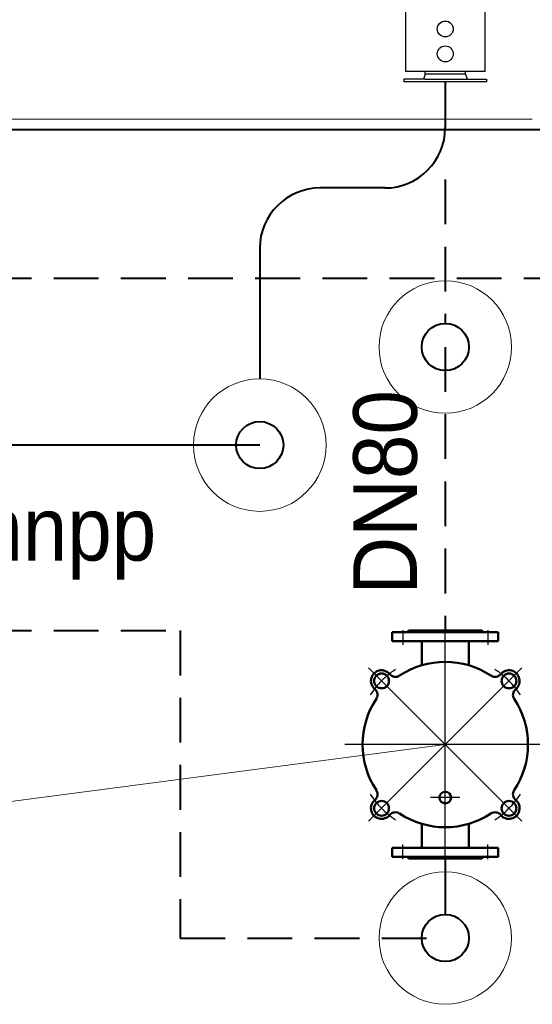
# Model space of a CAD drawing. Header units: millimetres. Extents: x -26820 to -12632, y -5851 to 1958.
# Tile 34 of 95: x -18343 to -18246, y -485 to -299. Entities that reach past the tile are written whole.
import ezdxf

# ---------------------------------------------------------------- set-up
doc = ezdxf.new("R2010")
doc.units = ezdxf.units.MM
doc.linetypes.add('AM_ISO08W050', pattern=[18, 12, -1.5, 3, -1.5])
doc.linetypes.add('DASHED', pattern=[181.05, 120.7, -60.35])
for name, color, linetype, lineweight in [('A-INW-SC', 30, 'Continuous', 13), ('AM_0', 7, 'Continuous', 50), ('AM_7', 4, 'AM_ISO08W050', 25), ('SAN_Przewody powrotne CO na rzucie', 104, 'Continuous', 40), ('ściany', 84, 'Continuous', 35)]:
    doc.layers.add(name, color=color, linetype=linetype, lineweight=lineweight)
doc.styles.get("Standard").update_dxf_attribs({"font": 'arial.ttf'})

# ---------------------------------------------------------------- blocks, each defined once
blk = doc.blocks.new('fl')
for p, q in [((-5, 38), (-5, 78)), ((-5, 78), (0, 78)), ((0, -78), (0, 78)), ((-15, 38), (-5, 41.4)), ((-15, -38), (-15, 38)), ((-5, 38), (-5, -38)), ((-15, -38), (-5, -41.4)), ((-5, -38), (-5, -78)), ((-5, -78), (0, -78))]:
    blk.add_line(p, q)

msp = doc.modelspace()

# ---------------------------------------------------------------- linework, layer by layer
at = {"color": 7}
for p, q in [((-18270.05, -293.16), (-18270.05, -309.16)), ((-18255.05, -309.16), (-18255.05, -293.16)), ((-18255.05, -309.16), (-18270.05, -309.16)), ((-18266.36, -309.66), (-18266.36, -309.16)), ((-18258.75, -309.66), (-18258.75, -309.16))]:
    msp.add_line(p, q, dxfattribs=at)
at = {"color": 7, "lineweight": 15}
msp.add_line((-18617.2, -482.5), (-18262.55, -436.16), dxfattribs=at)
at = {"color": 7}
for centre in [(-18262.55, -301.16), (-18262.55, -305.86)]:
    msp.add_circle(centre, 1.5, dxfattribs=at)
at = {"layer": 'A-INW-SC', "color": 7}
msp.add_line((-18246.13, -318.16), (-18446.13, -318.16), dxfattribs=at)
for centre in [(-18262.55, -361.16), (-18297.55, -379.66), (-18262.55, -472.66)]:
    msp.add_circle(centre, 12.5, dxfattribs=at)
at = {"layer": 'AM_0', "color": 7}
for p, q in [((-18272.55, -414.96), (-18252.55, -414.96)), ((-18272.55, -414.96), (-18272.55, -416.66)), ((-18269.45, -414.66), (-18269.75, -414.96)), ((-18255.65, -414.66), (-18269.45, -414.66)), ((-18255.65, -414.66), (-18255.35, -414.96)), ((-18252.55, -414.96), (-18252.55, -416.66)), ((-18252.55, -416.66), (-18272.55, -416.66)), ((-18267, -416.66), (-18267, -421.21)), ((-18258.11, -416.66), (-18258.11, -421.21)), ((-18267, -455.66), (-18267, -451.11)), ((-18258.11, -455.66), (-18258.11, -451.11)), ((-18252.55, -455.66), (-18272.55, -455.66)), ((-18272.55, -457.36), (-18272.55, -455.66)), ((-18252.55, -457.36), (-18252.55, -455.66)), ((-18272.55, -457.36), (-18252.55, -457.36)), ((-18269.45, -457.66), (-18269.75, -457.36)), ((-18255.65, -457.66), (-18269.45, -457.66)), ((-18255.65, -457.66), (-18255.35, -457.36))]:
    msp.add_line(p, q, dxfattribs=at)
for centre, radius in [((-18274.57, -424.14), 1.4), ((-18250.53, -424.14), 1.4), ((-18262.55, -446.16), 1.1), ((-18274.57, -448.18), 1.4), ((-18250.53, -448.18), 1.4)]:
    msp.add_circle(centre, radius, dxfattribs=at)
for centre, radius, start, end in [((-18262.55, -436.16), 15.6, 56.4783, 123.5217), ((-18274.57, -424.14), 2, 39.2608, 230.7392), ((-18271.94, -421.99), 1.4, 219.2608, 303.5217), ((-18253.17, -421.99), 1.4, 236.4783, 320.7392), ((-18250.53, -424.14), 2, 309.2608, 140.7392), ((-18276.73, -426.77), 1.4, 326.4783, 50.7392), ((-18248.38, -426.77), 1.4, 129.2608, 213.5217), ((-18262.55, -436.16), 15.6, 146.4783, 213.5217), ((-18262.55, -436.16), 15.6, 326.4783, 33.5217), ((-18276.73, -445.55), 1.4, 309.2608, 33.5217), ((-18248.38, -445.55), 1.4, 146.4783, 230.7392), ((-18274.57, -448.18), 2, 129.2608, 320.7392), ((-18250.53, -448.18), 2, 219.2608, 50.7392), ((-18271.94, -450.33), 1.4, 56.4783, 140.7392), ((-18262.55, -436.16), 15.6, 236.4783, 303.5217), ((-18253.17, -450.33), 1.4, 39.2608, 123.5217)]:
    msp.add_arc(centre, radius, start, end, dxfattribs=at)
at = {"layer": 'AM_7', "color": 7, "ltscale": 5}
for p, q in [((-18262.55, -412.95), (-18262.55, -414.66)), ((-18262.55, -459.37), (-18262.55, -413.8)), ((-18270.55, -414.55), (-18270.55, -417.33)), ((-18254.55, -414.55), (-18254.55, -417.33)), ((-18277.03, -450.64), (-18248.08, -421.69)), ((-18277.03, -421.69), (-18248.08, -450.64)), ((-18243.63, -436.16), (-18281.47, -436.16)), ((-18259.79, -446.16), (-18265.32, -446.16)), ((-18270.55, -457.77), (-18270.55, -454.99)), ((-18254.55, -457.77), (-18254.55, -454.99))]:
    msp.add_line(p, q, dxfattribs=at)
for start, end in [(123.4599, 146.5401), (33.4599, 56.5401), (213.4599, 236.5401), (303.4599, 326.5401)]:
    msp.add_arc((-18262.55, -436.16), 17, start, end, dxfattribs=at)
at = {"layer": 'SAN_Przewody powrotne CO na rzucie', "color": 7}
for p, q in [((-18262.55, -311.16), (-18262.55, -319.76)), ((-18056.54, -320.16), (-18425.13, -320.16)), ((-18273.95, -331.16), (-18286.15, -331.16)), ((-18297.55, -342.56), (-18297.55, -367.16)), ((-18297.55, -379.66), (-18425.13, -379.66)), ((-18262.55, -457.66), (-18262.55, -468.21))]:
    msp.add_line(p, q, dxfattribs=at)
at = {"layer": 'SAN_Przewody powrotne CO na rzucie', "color": 7, "linetype": 'DASHED', "ltscale": 0.07}
for p, q in [((-18262.55, -329.56), (-18262.55, -356.71)), ((-18425.13, -348.16), (-18020.67, -348.16)), ((-18262.55, -361.16), (-18262.55, -414.66)), ((-18425.13, -414.66), (-18312.55, -414.66)), ((-18312.55, -414.66), (-18312.55, -472.66)), ((-18312.55, -472.66), (-18262.55, -472.66))]:
    msp.add_line(p, q, dxfattribs=at)
at = {"layer": 'SAN_Przewody powrotne CO na rzucie', "color": 7}
for centre in [(-18262.55, -361.16), (-18297.55, -379.66), (-18262.55, -472.66)]:
    msp.add_circle(centre, 4.45, dxfattribs=at)
for centre, start, end in [((-18273.95, -319.76), 270, 0), ((-18286.15, -342.56), 90, 180)]:
    msp.add_arc(centre, 11.4, start, end, dxfattribs=at)

# ---------------------------------------------------------------- block references
at = {"color": 7, "xscale": -0.1, "yscale": 0.1, "zscale": 0.1, "rotation": 90}
msp.add_blockref('fl', (-18262.55, -311.16), dxfattribs=at)

# ---------------------------------------------------------------- texts
at = {"layer": 'ściany', "color": 7, "linetype": 'DASHED', "insert": (-18279.91, -407.86), "char_height": 12, "attachment_point": 1, "rotation": 90}
msp.add_mtext_dynamic_manual_height_columns('{\\W0.9;DN80}', width=123.8104, gutter_width=0.625, heights=[0], dxfattribs=at)
at = {"layer": 'ściany', "color": 7, "linetype": 'DASHED', "insert": (-18408.49, -389.45), "char_height": 12, "attachment_point": 1}
msp.add_mtext_dynamic_manual_height_columns('{\\W0.9;oś 2,03 mnpp}', width=126.6943, gutter_width=0.625, heights=[0], dxfattribs=at)

doc.saveas('drawing.dxf')
